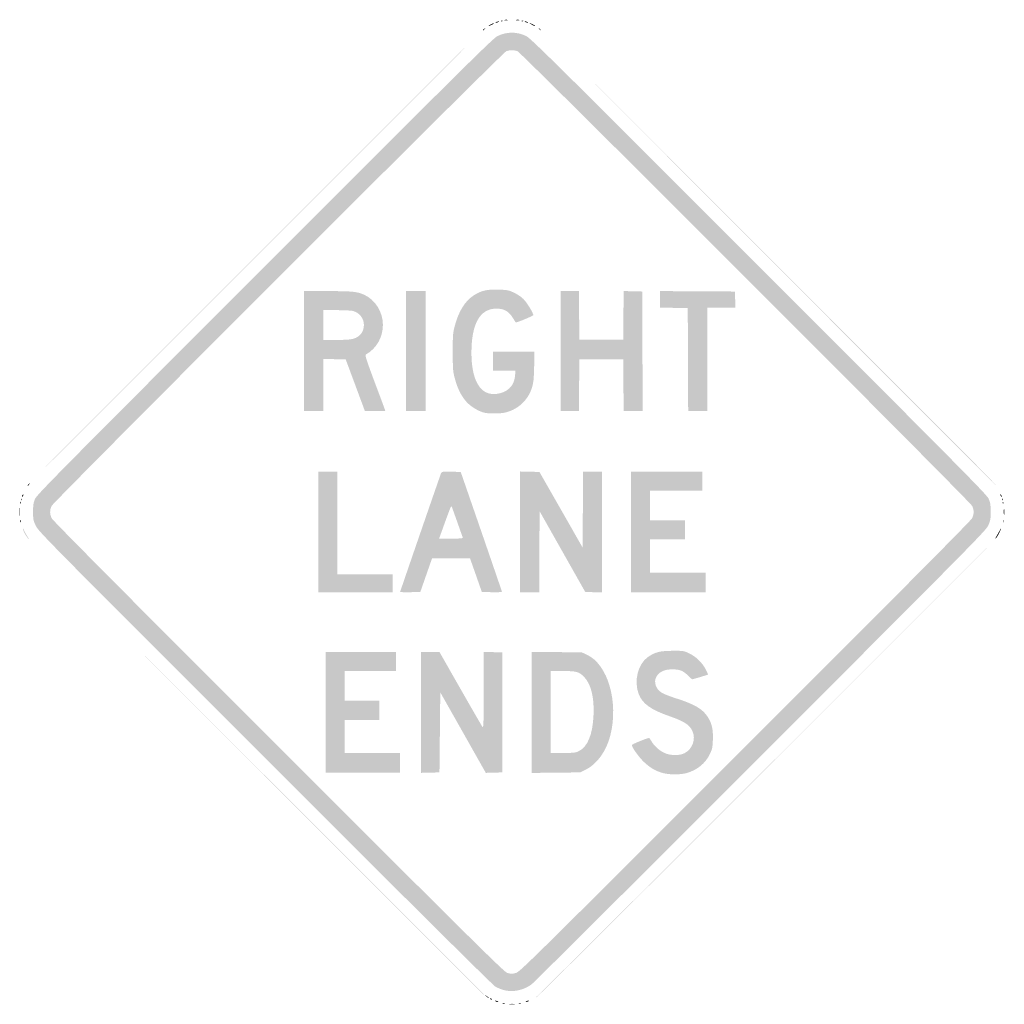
# Model space of a CAD drawing. Header units: inches. Extents: x -25.2 to 25.2, y -25.2 to 25.2.
import ezdxf

# ---------------------------------------------------------------- set-up
doc = ezdxf.new("R2010")
doc.units = ezdxf.units.IN
doc.header["$MEASUREMENT"] = 0

msp = doc.modelspace()

# ---------------------------------------------------------------- hatches: boundary and pattern name
h = msp.add_hatch(color=7)
edge = h.paths.add_edge_path()
edge.add_spline(control_points=[(-0.371, 25.231), (-0.33, 25.241), (-0.264, 25.241), (-0.223, 25.231), (-0.182, 25.22), (-0.215, 25.211), (-0.297, 25.211), (-0.379, 25.211), (-0.412, 25.22), (-0.371, 25.231)], knot_values=[0, 0, 0, 0, 1, 1, 1, 2, 2, 2, 3, 3, 3, 3], degree=3, periodic=0)
h = msp.add_hatch(color=7)
edge = h.paths.add_edge_path()
edge.add_spline(control_points=[(0.223, 25.231), (0.264, 25.241), (0.33, 25.241), (0.371, 25.231), (0.412, 25.22), (0.379, 25.211), (0.297, 25.211), (0.215, 25.211), (0.182, 25.22), (0.223, 25.231)], knot_values=[0, 0, 0, 0, 1, 1, 1, 2, 2, 2, 3, 3, 3, 3], degree=3, periodic=0)
h = msp.add_hatch(color=7)
edge = h.paths.add_edge_path()
edge.add_spline(control_points=[(-1.485, 24.708), (-1.485, 24.717), (-1.452, 24.75), (-1.411, 24.782), (-1.343, 24.835), (-1.342, 24.834), (-1.395, 24.766), (-1.45, 24.696), (-1.485, 24.673), (-1.485, 24.708)], knot_values=[0, 0, 0, 0, 1, 1, 1, 2, 2, 2, 3, 3, 3, 3], degree=3, periodic=0)
h = msp.add_hatch(color=7)
edge = h.paths.add_edge_path()
edge.add_spline(control_points=[(-1.188, 24.925), (-1.188, 24.954), (-0.928, 25.083), (-0.909, 25.064), (-0.9, 25.054), (-0.959, 25.015), (-1.04, 24.976), (-1.121, 24.937), (-1.188, 24.914), (-1.188, 24.925)], knot_values=[0, 0, 0, 0, 1, 1, 1, 2, 2, 2, 3, 3, 3, 3], degree=3, periodic=0)
h = msp.add_hatch(color=7)
edge = h.paths.add_edge_path()
edge.add_spline(control_points=[(-0.806, 25.116), (-0.771, 25.139), (-0.714, 25.157), (-0.679, 25.155), (-0.637, 25.154), (-0.644, 25.14), (-0.7, 25.116), (-0.817, 25.066), (-0.884, 25.066), (-0.806, 25.116)], knot_values=[0, 0, 0, 0, 1, 1, 1, 2, 2, 2, 3, 3, 3, 3], degree=3, periodic=0)
h = msp.add_hatch(color=7)
edge = h.paths.add_edge_path()
edge.add_spline(control_points=[(-0.559, 25.188), (-0.529, 25.2), (-0.492, 25.199), (-0.478, 25.184), (-0.464, 25.17), (-0.489, 25.16), (-0.534, 25.162), (-0.583, 25.164), (-0.593, 25.174), (-0.559, 25.188)], knot_values=[0, 0, 0, 0, 1, 1, 1, 2, 2, 2, 3, 3, 3, 3], degree=3, periodic=0)
h = msp.add_hatch(color=7)
edge = h.paths.add_edge_path()
edge.add_spline(control_points=[(0.501, 25.188), (0.532, 25.2), (0.568, 25.199), (0.582, 25.184), (0.597, 25.17), (0.572, 25.16), (0.527, 25.162), (0.477, 25.164), (0.467, 25.174), (0.501, 25.188)], knot_values=[0, 0, 0, 0, 1, 1, 1, 2, 2, 2, 3, 3, 3, 3], degree=3, periodic=0)
h = msp.add_hatch(color=7)
edge = h.paths.add_edge_path()
edge.add_spline(control_points=[(0.7, 25.116), (0.644, 25.14), (0.637, 25.154), (0.679, 25.155), (0.714, 25.157), (0.771, 25.139), (0.806, 25.116), (0.884, 25.066), (0.817, 25.066), (0.7, 25.116)], knot_values=[0, 0, 0, 0, 1, 1, 1, 2, 2, 2, 3, 3, 3, 3], degree=3, periodic=0)
h = msp.add_hatch(color=7)
edge = h.paths.add_edge_path()
edge.add_spline(control_points=[(1.018, 24.989), (0.937, 25.034), (0.885, 25.071), (0.904, 25.072), (0.949, 25.075), (1.188, 24.95), (1.188, 24.924), (1.188, 24.897), (1.185, 24.898), (1.018, 24.989)], knot_values=[0, 0, 0, 0, 1, 1, 1, 2, 2, 2, 3, 3, 3, 3], degree=3, periodic=0)
h = msp.add_hatch(color=7)
edge = h.paths.add_edge_path()
edge.add_spline(control_points=[(1.395, 24.766), (1.342, 24.834), (1.343, 24.835), (1.411, 24.782), (1.452, 24.75), (1.485, 24.717), (1.485, 24.708), (1.485, 24.673), (1.45, 24.696), (1.395, 24.766)], knot_values=[0, 0, 0, 0, 1, 1, 1, 2, 2, 2, 3, 3, 3, 3], degree=3, periodic=0)
h = msp.add_hatch(color=7)
edge = h.paths.add_edge_path()
edge.add_spline(control_points=[(-13.131, 13.11), (-6.761, 19.48), (-1.539, 24.692), (-1.527, 24.692), (-1.516, 24.692), (-6.718, 19.48), (-13.089, 13.11), (-19.459, 6.739), (-24.68, 1.527), (-24.692, 1.527), (-24.704, 1.527), (-19.501, 6.739), (-13.131, 13.11)], knot_values=[0, 0, 0, 0, 1, 1, 1, 2, 2, 2, 3, 3, 3, 4, 4, 4, 4], degree=3, periodic=0)
h = msp.add_hatch(color=7)
edge = h.paths.add_edge_path()
edge.add_spline(control_points=[(-0.423, -24.5), (-0.551, -24.464), (-0.742, -24.385), (-0.847, -24.325), (-0.97, -24.255), (-5.228, -20.029), (-12.652, -12.606), (-23.883, -1.378), (-24.269, -0.987), (-24.404, -0.7), (-24.533, -0.426), (-24.544, -0.37), (-24.543, 0.021), (-24.543, 0.375), (-24.526, 0.484), (-24.442, 0.679), (-24.351, 0.888), (-23.15, 2.103), (-12.669, 12.592), (-2.24, 23.028), (-0.969, 24.285), (-0.738, 24.4), (-0.265, 24.634), (0.265, 24.634), (0.738, 24.4), (0.969, 24.285), (2.24, 23.028), (12.669, 12.592), (23.15, 2.103), (24.351, 0.888), (24.442, 0.679), (24.526, 0.484), (24.543, 0.375), (24.543, 0.021), (24.544, -0.356), (24.53, -0.434), (24.42, -0.679), (24.302, -0.942), (23.779, -1.473), (12.753, -12.508), (6.404, -18.862), (1.118, -24.128), (1.006, -24.211), (0.597, -24.515), (0.036, -24.628), (-0.423, -24.5)], knot_values=[0, 0, 0, 0, 1, 1, 1, 2, 2, 2, 3, 3, 3, 4, 4, 4, 5, 5, 5, 6, 6, 6, 7, 7, 7, 8, 8, 8, 9, 9, 9, 10, 10, 10, 11, 11, 11, 12, 12, 12, 13, 13, 13, 14, 14, 14, 15, 15, 15, 15], degree=3, periodic=0)
edge = h.paths.add_edge_path(flags=0)
edge.add_spline(control_points=[(0.204, -23.626), (0.394, -23.581), (0.913, -23.069), (11.955, -12.033), (19.9, -4.092), (23.532, -0.434), (23.59, -0.315), (23.695, -0.1), (23.695, 0.099), (23.592, 0.318), (23.492, 0.532), (0.464, 23.563), (0.284, 23.63), (0.131, 23.686), (-0.131, 23.686), (-0.284, 23.63), (-0.464, 23.563), (-23.492, 0.532), (-23.592, 0.318), (-23.695, 0.099), (-23.695, -0.1), (-23.59, -0.315), (-23.532, -0.434), (-19.9, -4.092), (-11.955, -12.034), (-1.741, -22.243), (-0.383, -23.585), (-0.233, -23.623), (-0.004, -23.68), (-0.021, -23.68), (0.204, -23.626)], knot_values=[0, 0, 0, 0, 1, 1, 1, 2, 2, 2, 3, 3, 3, 4, 4, 4, 5, 5, 5, 6, 6, 6, 7, 7, 7, 8, 8, 8, 9, 9, 9, 10, 10, 10, 10], degree=3, periodic=0)
h = msp.add_hatch(color=7)
edge = h.paths.add_edge_path()
edge.add_line((13.152, 13.042), (1.506, 24.713))
edge.add_line((1.506, 24.713), (13.038, 13.195))
edge.add_spline(control_points=[(13.038, 13.195), (22.837, 3.407), (24.924, 1.311), (24.812, 1.365), (24.805, 1.368), (19.558, 6.623), (13.152, 13.042)], knot_values=[0, 0, 0, 0, 1, 1, 1, 2, 2, 2, 2], degree=3, periodic=0)
h = msp.add_hatch(color=7)
edge = h.paths.add_edge_path()
edge.add_line((-10.649, 8.252), (-10.649, 11.328))
edge.add_line((-10.649, 11.328), (-9.446, 11.328))
edge.add_spline(control_points=[(-9.446, 11.328), (-8.172, 11.328), (-7.924, 11.303), (-7.571, 11.141), (-7.001, 10.881), (-6.614, 10.26), (-6.611, 9.603), (-6.609, 8.957), (-6.94, 8.383), (-7.498, 8.067), (-7.535, 8.046), (-7.409, 7.665), (-7.048, 6.702), (-6.772, 5.968), (-6.532, 5.324), (-6.516, 5.271)], knot_values=[0, 0, 0, 0, 1, 1, 1, 2, 2, 2, 3, 3, 3, 4, 4, 4, 5, 5, 5, 5], degree=3, periodic=0)
edge.add_line((-6.516, 5.271), (-6.486, 5.176))
edge.add_line((-6.486, 5.176), (-7.009, 5.176))
edge.add_line((-7.009, 5.176), (-7.533, 5.176))
edge.add_line((-7.533, 5.176), (-8.025, 6.502))
edge.add_line((-8.025, 6.502), (-8.518, 7.828))
edge.add_line((-8.518, 7.828), (-9.095, 7.839))
edge.add_line((-9.095, 7.839), (-9.673, 7.851))
edge.add_line((-9.673, 7.851), (-9.673, 6.514))
edge.add_line((-9.673, 6.514), (-9.673, 5.176))
edge.add_line((-9.673, 5.176), (-10.161, 5.176))
edge.add_line((-10.161, 5.176), (-10.649, 5.176))
edge.add_line((-10.649, 5.176), (-10.649, 8.252))
edge = h.paths.add_edge_path(flags=0)
edge.add_spline(control_points=[(-8.12, 8.887), (-7.784, 8.987), (-7.585, 9.247), (-7.585, 9.587), (-7.585, 9.926), (-7.807, 10.216), (-8.137, 10.308), (-8.223, 10.332), (-8.605, 10.352), (-8.984, 10.352)], knot_values=[0, 0, 0, 0, 1, 1, 1, 2, 2, 2, 3, 3, 3, 3], degree=3, periodic=0)
edge.add_line((-8.984, 10.352), (-9.673, 10.352))
edge.add_line((-9.673, 10.352), (-9.673, 9.588))
edge.add_line((-9.673, 9.588), (-9.673, 8.825))
edge.add_line((-9.673, 8.825), (-9.002, 8.825))
edge.add_spline(control_points=[(-9.002, 8.825), (-8.534, 8.825), (-8.267, 8.844), (-8.12, 8.887)], knot_values=[0, 0, 0, 0, 1, 1, 1, 1], degree=3, periodic=0)
for points in [[(-5.431, 8.252), (-5.431, 11.328), (-4.921, 11.328), (-4.412, 11.328), (-4.412, 8.252), (-4.412, 5.176), (-4.921, 5.176), (-5.431, 5.176), (-5.431, 8.252)], [(2.503, 8.252), (2.503, 11.328), (2.969, 11.328), (3.435, 11.328), (3.447, 10.087), (3.458, 8.846), (4.582, 8.846), (5.706, 8.846), (5.718, 10.088), (5.729, 11.331), (6.206, 11.319), (6.682, 11.307), (6.693, 8.241), (6.704, 5.176), (6.216, 5.176), (5.729, 5.176), (5.718, 6.502), (5.706, 7.828), (4.582, 7.828), (3.458, 7.828), (3.447, 6.502), (3.435, 5.176), (2.969, 5.176), (2.503, 5.176), (2.503, 8.252)], [(9.027, 7.817), (9.016, 10.458), (8.305, 10.47), (7.594, 10.481), (7.594, 10.905), (7.594, 11.329), (9.514, 11.318), (11.434, 11.307), (11.446, 10.893), (11.458, 10.479), (10.735, 10.479), (10.013, 10.479), (10.013, 7.828), (10.013, 5.176), (9.525, 5.176), (9.037, 5.176), (9.027, 7.817)], [(-9.928, -1.018), (-9.928, 2.079), (-9.44, 2.079), (-8.952, 2.079), (-8.952, -0.552), (-8.952, -3.182), (-7.531, -3.182), (-6.109, -3.182), (-6.109, -3.649), (-6.109, -4.115), (-8.019, -4.115), (-9.928, -4.115), (-9.928, -1.018)], [(0.424, -1.017), (0.424, 2.082), (0.918, 2.07), (1.412, 2.058), (2.52, 0.119), (3.627, -1.819), (3.638, 0.13), (3.65, 2.079), (4.137, 2.079), (4.624, 2.079), (4.624, -1.02), (4.624, -4.118), (4.193, -4.106), (3.761, -4.094), (2.591, -2.024), (1.421, 0.046), (1.41, -2.035), (1.399, -4.115), (0.912, -4.115), (0.424, -4.115), (0.424, -1.017)], [(6.109, -1.018), (6.109, 2.079), (7.934, 2.079), (9.758, 2.079), (9.758, 1.591), (9.758, 1.103), (8.422, 1.103), (7.085, 1.103), (7.085, 0.339), (7.085, -0.424), (7.976, -0.424), (8.867, -0.424), (8.867, -0.912), (8.867, -1.4), (7.976, -1.4), (7.085, -1.4), (7.085, -2.249), (7.085, -3.097), (8.506, -3.097), (9.928, -3.097), (9.928, -3.606), (9.928, -4.115), (8.019, -4.115), (6.109, -4.115), (6.109, -1.018)], [(-9.546, -10.267), (-9.546, -7.17), (-7.743, -7.17), (-5.94, -7.17), (-5.94, -7.658), (-5.94, -8.146), (-7.255, -8.146), (-8.57, -8.146), (-8.57, -8.91), (-8.57, -9.673), (-7.679, -9.673), (-6.788, -9.673), (-6.788, -10.161), (-6.788, -10.649), (-7.679, -10.649), (-8.57, -10.649), (-8.57, -11.498), (-8.57, -12.346), (-7.149, -12.346), (-5.728, -12.346), (-5.728, -12.855), (-5.728, -13.364), (-7.637, -13.364), (-9.546, -13.364), (-9.546, -10.267)]]:
    msp.add_hatch(color=7).paths.add_polyline_path(points)
h = msp.add_hatch(color=7)
edge = h.paths.add_edge_path()
edge.add_spline(control_points=[(-1.411, 5.095), (-1.686, 5.16), (-2.05, 5.371), (-2.276, 5.597), (-2.555, 5.876), (-2.776, 6.297), (-2.917, 6.821), (-3.022, 7.208), (-3.029, 7.294), (-3.031, 8.188), (-3.033, 9.059), (-3.025, 9.176), (-2.933, 9.525), (-2.733, 10.289), (-2.405, 10.82), (-1.949, 11.114), (-1.577, 11.354), (-1.254, 11.428), (-0.664, 11.405), (-0.205, 11.387), (-0.157, 11.377), (0.143, 11.229), (0.354, 11.124), (0.52, 11.004), (0.637, 10.872), (0.834, 10.648), (1.118, 10.165), (1.095, 10.094), (1.08, 10.05), (0.217, 9.692), (0.196, 9.722), (0.191, 9.73), (0.122, 9.839), (0.043, 9.964), (-0.144, 10.262), (-0.35, 10.396), (-0.665, 10.424), (-1.527, 10.502), (-2.009, 9.828), (-2.067, 8.464), (-2.13, 6.955), (-1.719, 6.062), (-0.955, 6.052), (-0.443, 6.045), (-0.014, 6.314), (0.105, 6.714), (0.141, 6.833), (0.17, 7.004), (0.17, 7.093)], knot_values=[0, 0, 0, 0, 1, 1, 1, 2, 2, 2, 3, 3, 3, 4, 4, 4, 5, 5, 5, 6, 6, 6, 7, 7, 7, 8, 8, 8, 9, 9, 9, 10, 10, 10, 11, 11, 11, 12, 12, 12, 13, 13, 13, 14, 14, 14, 15, 15, 15, 16, 16, 16, 16], degree=3, periodic=0)
edge.add_line((0.17, 7.093), (0.17, 7.255))
edge.add_line((0.17, 7.255), (-0.403, 7.255))
edge.add_line((-0.403, 7.255), (-0.976, 7.255))
edge.add_line((-0.976, 7.255), (-0.976, 7.743))
edge.add_line((-0.976, 7.743), (-0.976, 8.231))
edge.add_line((-0.976, 8.231), (0.085, 8.231))
edge.add_line((0.085, 8.231), (1.146, 8.231))
edge.add_line((1.146, 8.231), (1.144, 7.626))
edge.add_spline(control_points=[(1.144, 7.626), (1.143, 7.294), (1.125, 6.884), (1.103, 6.716), (0.998, 5.904), (0.415, 5.266), (-0.373, 5.097), (-0.633, 5.041), (-1.179, 5.04), (-1.411, 5.095)], knot_values=[0, 0, 0, 0, 1, 1, 1, 2, 2, 2, 3, 3, 3, 3], degree=3, periodic=0)
h = msp.add_hatch(color=7)
edge = h.paths.add_edge_path()
edge.add_spline(control_points=[(-5.728, -4.089), (-5.728, -4.064), (-3.703, 1.806), (-3.626, 2.006), (-3.599, 2.073), (-3.543, 2.08), (-3.109, 2.07)], knot_values=[0, 0, 0, 0, 1, 1, 1, 2, 2, 2, 2], degree=3, periodic=0)
edge.add_line((-3.109, 2.07), (-2.622, 2.058))
edge.add_line((-2.622, 2.058), (-1.566, -0.997))
edge.add_spline(control_points=[(-1.566, -0.997), (-0.986, -2.677), (-0.51, -4.067), (-0.51, -4.085), (-0.509, -4.103), (-0.741, -4.113), (-1.025, -4.106)], knot_values=[0, 0, 0, 0, 1, 1, 1, 2, 2, 2, 2], degree=3, periodic=0)
edge.add_line((-1.025, -4.106), (-1.54, -4.094))
edge.add_line((-1.54, -4.094), (-1.841, -3.235))
edge.add_line((-1.841, -3.235), (-2.143, -2.377))
edge.add_line((-2.143, -2.377), (-3.118, -2.377))
edge.add_line((-3.118, -2.377), (-4.094, -2.377))
edge.add_line((-4.094, -2.377), (-4.394, -3.236))
edge.add_line((-4.394, -3.236), (-4.694, -4.094))
edge.add_line((-4.694, -4.094), (-5.211, -4.106))
edge.add_spline(control_points=[(-5.211, -4.106), (-5.495, -4.113), (-5.728, -4.105), (-5.728, -4.089)], knot_values=[0, 0, 0, 0, 1, 1, 1, 1], degree=3, periodic=0)
edge = h.paths.add_edge_path(flags=0)
edge.add_spline(control_points=[(-2.524, -1.283), (-2.54, -1.243), (-2.664, -0.894), (-2.8, -0.509), (-2.936, -0.124), (-3.061, 0.227), (-3.079, 0.271), (-3.111, 0.352), (-3.123, 0.324), (-3.566, -0.902)], knot_values=[0, 0, 0, 0, 1, 1, 1, 2, 2, 2, 3, 3, 3, 3], degree=3, periodic=0)
edge.add_line((-3.566, -0.902), (-3.731, -1.358))
edge.add_line((-3.731, -1.358), (-3.113, -1.358))
edge.add_spline(control_points=[(-3.113, -1.358), (-2.54, -1.358), (-2.496, -1.352), (-2.524, -1.283)], knot_values=[0, 0, 0, 0, 1, 1, 1, 1], degree=3, periodic=0)
h = msp.add_hatch(color=7)
edge = h.paths.add_edge_path()
edge.add_spline(control_points=[(-24.819, 1.374), (-24.819, 1.382), (-24.786, 1.416), (-24.745, 1.448), (-24.678, 1.501), (-24.676, 1.499), (-24.729, 1.432), (-24.785, 1.361), (-24.819, 1.339), (-24.819, 1.374)], knot_values=[0, 0, 0, 0, 1, 1, 1, 2, 2, 2, 3, 3, 3, 3], degree=3, periodic=0)
h = msp.add_hatch(color=7)
edge = h.paths.add_edge_path()
edge.add_spline(control_points=[(-25.198, 0.491), (-25.196, 0.541), (-25.186, 0.551), (-25.172, 0.517), (-25.16, 0.486), (-25.162, 0.45), (-25.176, 0.436), (-25.19, 0.422), (-25.2, 0.447), (-25.198, 0.491)], knot_values=[0, 0, 0, 0, 1, 1, 1, 2, 2, 2, 3, 3, 3, 3], degree=3, periodic=0)
h = msp.add_hatch(color=7)
edge = h.paths.add_edge_path()
edge.add_spline(control_points=[(-25.156, 0.661), (-25.153, 0.711), (-25.143, 0.721), (-25.13, 0.687), (-25.118, 0.656), (-25.119, 0.62), (-25.133, 0.605), (-25.147, 0.591), (-25.157, 0.616), (-25.156, 0.661)], knot_values=[0, 0, 0, 0, 1, 1, 1, 2, 2, 2, 3, 3, 3, 3], degree=3, periodic=0)
h = msp.add_hatch(color=7)
edge = h.paths.add_edge_path()
edge.add_spline(control_points=[(-25.115, 0.785), (-25.115, 0.808), (-25.097, 0.856), (-25.074, 0.891), (-25.051, 0.926), (-25.033, 0.936), (-25.033, 0.912), (-25.033, 0.889), (-25.051, 0.841), (-25.074, 0.806), (-25.097, 0.771), (-25.115, 0.762), (-25.115, 0.785)], knot_values=[0, 0, 0, 0, 1, 1, 1, 2, 2, 2, 3, 3, 3, 4, 4, 4, 4], degree=3, periodic=0)
h = msp.add_hatch(color=7)
edge = h.paths.add_edge_path()
edge.add_spline(control_points=[(25.058, 0.829), (25.017, 0.936), (25.029, 0.963), (25.079, 0.877), (25.104, 0.835), (25.115, 0.791), (25.104, 0.78), (25.093, 0.769), (25.073, 0.791), (25.058, 0.829)], knot_values=[0, 0, 0, 0, 1, 1, 1, 2, 2, 2, 3, 3, 3, 3], degree=3, periodic=0)
h = msp.add_hatch(color=7)
edge = h.paths.add_edge_path()
edge.add_spline(control_points=[(25.12, 0.661), (25.122, 0.711), (25.132, 0.721), (25.145, 0.687), (25.158, 0.656), (25.156, 0.62), (25.142, 0.605), (25.128, 0.591), (25.118, 0.616), (25.12, 0.661)], knot_values=[0, 0, 0, 0, 1, 1, 1, 2, 2, 2, 3, 3, 3, 3], degree=3, periodic=0)
h = msp.add_hatch(color=7)
edge = h.paths.add_edge_path()
edge.add_spline(control_points=[(25.162, 0.491), (25.164, 0.541), (25.174, 0.551), (25.188, 0.517), (25.2, 0.486), (25.199, 0.45), (25.184, 0.436), (25.17, 0.422), (25.16, 0.447), (25.162, 0.491)], knot_values=[0, 0, 0, 0, 1, 1, 1, 2, 2, 2, 3, 3, 3, 3], degree=3, periodic=0)
h = msp.add_hatch(color=7)
edge = h.paths.add_edge_path()
edge.add_spline(control_points=[(-25.229, 0.021), (-25.229, 0.208), (-25.222, 0.279), (-25.213, 0.179), (-25.204, 0.079), (-25.204, -0.073), (-25.213, -0.16), (-25.222, -0.247), (-25.229, -0.165), (-25.229, 0.021)], knot_values=[0, 0, 0, 0, 1, 1, 1, 2, 2, 2, 3, 3, 3, 3], degree=3, periodic=0)
h = msp.add_hatch(color=7)
edge = h.paths.add_edge_path()
edge.add_spline(control_points=[(25.216, 0.021), (25.216, 0.208), (25.223, 0.279), (25.232, 0.179), (25.241, 0.079), (25.241, -0.073), (25.232, -0.16), (25.223, -0.247), (25.216, -0.165), (25.216, 0.021)], knot_values=[0, 0, 0, 0, 1, 1, 1, 2, 2, 2, 3, 3, 3, 3], degree=3, periodic=0)
h = msp.add_hatch(color=7)
edge = h.paths.add_edge_path()
edge.add_spline(control_points=[(-25.195, -0.467), (-25.195, -0.408), (-25.185, -0.384), (-25.173, -0.414), (-25.161, -0.443), (-25.161, -0.491), (-25.173, -0.52), (-25.185, -0.549), (-25.195, -0.525), (-25.195, -0.467)], knot_values=[0, 0, 0, 0, 1, 1, 1, 2, 2, 2, 3, 3, 3, 3], degree=3, periodic=0)
h = msp.add_hatch(color=7)
edge = h.paths.add_edge_path()
edge.add_spline(control_points=[(25.166, -0.467), (25.166, -0.408), (25.175, -0.384), (25.187, -0.414), (25.199, -0.443), (25.199, -0.491), (25.187, -0.52), (25.175, -0.549), (25.166, -0.525), (25.166, -0.467)], knot_values=[0, 0, 0, 0, 1, 1, 1, 2, 2, 2, 3, 3, 3, 3], degree=3, periodic=0)
h = msp.add_hatch(color=7)
edge = h.paths.add_edge_path()
edge.add_spline(control_points=[(-24.853, -1.283), (-24.978, -1.106), (-25.083, -0.886), (-25.056, -0.859), (-25.043, -0.845), (-25.032, -0.853), (-25.032, -0.876), (-25.032, -0.899), (-24.966, -1.026), (-24.886, -1.159), (-24.733, -1.413), (-24.715, -1.48), (-24.853, -1.283)], knot_values=[0, 0, 0, 0, 1, 1, 1, 2, 2, 2, 3, 3, 3, 4, 4, 4, 4], degree=3, periodic=0)
h = msp.add_hatch(color=7)
edge = h.paths.add_edge_path()
edge.add_spline(control_points=[(24.883, -1.164), (24.965, -1.028), (25.032, -0.899), (25.032, -0.876), (25.032, -0.853), (25.043, -0.846), (25.057, -0.86), (25.087, -0.89), (24.873, -1.296), (24.791, -1.364), (24.76, -1.389), (24.801, -1.3), (24.883, -1.164)], knot_values=[0, 0, 0, 0, 1, 1, 1, 2, 2, 2, 3, 3, 3, 4, 4, 4, 4], degree=3, periodic=0)
h = msp.add_hatch(color=7)
edge = h.paths.add_edge_path()
edge.add_line((-13.11, -13.078), (-24.756, -1.421))
edge.add_line((-24.756, -1.421), (-13.099, -13.067))
edge.add_spline(control_points=[(-13.099, -13.067), (-6.688, -19.473), (-1.442, -24.718), (-1.442, -24.724), (-1.442, -24.73), (-1.447, -24.735), (-1.453, -24.735), (-1.459, -24.735), (-6.704, -19.489), (-13.11, -13.078)], knot_values=[0, 0, 0, 0, 1, 1, 1, 2, 2, 2, 3, 3, 3, 3], degree=3, periodic=0)
h = msp.add_hatch(color=7)
edge = h.paths.add_edge_path()
edge.add_spline(control_points=[(1.294, -24.815), (1.364, -24.764), (6.662, -19.489), (13.067, -13.093)], knot_values=[0, 0, 0, 0, 1, 1, 1, 1], degree=3, periodic=0)
edge.add_line((13.067, -13.093), (24.714, -1.464))
edge.add_line((24.714, -1.464), (13.046, -13.137))
edge.add_spline(control_points=[(13.046, -13.137), (6.629, -19.557), (1.331, -24.833), (1.273, -24.86), (1.185, -24.9), (1.189, -24.893), (1.294, -24.815)], knot_values=[0, 0, 0, 0, 1, 1, 1, 2, 2, 2, 2], degree=3, periodic=0)
h = msp.add_hatch(color=7)
edge = h.paths.add_edge_path()
edge.add_line((-4.667, -10.269), (-4.667, -7.17))
edge.add_line((-4.667, -7.17), (-4.19, -7.17))
edge.add_line((-4.19, -7.17), (-3.712, -7.171))
edge.add_line((-3.712, -7.171), (-2.637, -9.056))
edge.add_spline(control_points=[(-2.637, -9.056), (-2.045, -10.094), (-1.535, -10.976), (-1.503, -11.018), (-1.454, -11.083), (-1.445, -10.797), (-1.444, -9.131)], knot_values=[0, 0, 0, 0, 1, 1, 1, 2, 2, 2, 2], degree=3, periodic=0)
edge.add_line((-1.444, -9.131), (-1.442, -7.167))
edge.add_line((-1.442, -7.167), (-0.965, -7.179))
edge.add_line((-0.965, -7.179), (-0.488, -7.191))
edge.add_line((-0.488, -7.191), (-0.488, -10.267))
edge.add_line((-0.488, -10.267), (-0.488, -13.343))
edge.add_line((-0.488, -13.343), (-0.913, -13.355))
edge.add_line((-0.913, -13.355), (-1.337, -13.367))
edge.add_line((-1.337, -13.367), (-2.503, -11.303))
edge.add_line((-2.503, -11.303), (-3.67, -9.239))
edge.add_line((-3.67, -9.239), (-3.691, -11.291))
edge.add_line((-3.691, -11.291), (-3.712, -13.343))
edge.add_line((-3.712, -13.343), (-4.19, -13.355))
edge.add_line((-4.19, -13.355), (-4.667, -13.367))
edge.add_line((-4.667, -13.367), (-4.667, -10.269))
h = msp.add_hatch(color=7)
edge = h.paths.add_edge_path()
edge.add_line((1.018, -10.267), (1.018, -7.164))
edge.add_line((1.018, -7.164), (2.302, -7.177))
edge.add_line((2.302, -7.177), (3.585, -7.191))
edge.add_line((3.585, -7.191), (3.851, -7.314))
edge.add_spline(control_points=[(3.851, -7.314), (4.921, -7.808), (5.477, -9.729), (5.048, -11.445), (4.848, -12.243), (4.365, -12.918), (3.793, -13.2)], knot_values=[0, 0, 0, 0, 1, 1, 1, 2, 2, 2, 2], degree=3, periodic=0)
edge.add_line((3.793, -13.2), (3.502, -13.343))
edge.add_line((3.502, -13.343), (2.26, -13.357))
edge.add_line((2.26, -13.357), (1.018, -13.37))
edge.add_line((1.018, -13.37), (1.018, -10.267))
edge = h.paths.add_edge_path(flags=0)
edge.add_spline(control_points=[(3.422, -12.258), (3.884, -12.034), (4.141, -11.409), (4.186, -10.394), (4.227, -9.494), (4.056, -8.812), (3.697, -8.442), (3.445, -8.182), (3.309, -8.146), (2.577, -8.146)], knot_values=[0, 0, 0, 0, 1, 1, 1, 2, 2, 2, 3, 3, 3, 3], degree=3, periodic=0)
edge.add_line((2.577, -8.146), (1.994, -8.146))
edge.add_line((1.994, -8.146), (1.994, -10.246))
edge.add_line((1.994, -10.246), (1.994, -12.346))
edge.add_line((1.994, -12.346), (2.617, -12.346))
edge.add_spline(control_points=[(2.617, -12.346), (3.161, -12.346), (3.263, -12.335), (3.422, -12.258)], knot_values=[0, 0, 0, 0, 1, 1, 1, 1], degree=3, periodic=0)
h = msp.add_hatch(color=7)
edge = h.paths.add_edge_path()
edge.add_spline(control_points=[(7.764, -13.382), (7.378, -13.279), (7.089, -13.113), (6.771, -12.811), (6.501, -12.554), (6.152, -12.063), (6.152, -11.94), (6.152, -11.898), (6.925, -11.582), (7.027, -11.582), (7.048, -11.582), (7.101, -11.648), (7.144, -11.727), (7.268, -11.958), (7.554, -12.222), (7.806, -12.34), (8.124, -12.488), (8.592, -12.495), (8.854, -12.356), (9.264, -12.139), (9.443, -11.631), (9.253, -11.222), (9.103, -10.898), (8.834, -10.725), (8.059, -10.455), (7.113, -10.126), (6.681, -9.811), (6.495, -9.312), (6.246, -8.648), (6.469, -7.776), (6.976, -7.427), (7.339, -7.177), (7.59, -7.114), (8.231, -7.11), (8.791, -7.106), (8.81, -7.109), (9.093, -7.243), (9.441, -7.408), (9.77, -7.73), (9.944, -8.075), (10.011, -8.209), (10.059, -8.324), (10.05, -8.33), (10.028, -8.347), (9.276, -8.571), (9.244, -8.571), (9.23, -8.57), (9.125, -8.477), (9.011, -8.363), (8.78, -8.132), (8.598, -8.061), (8.231, -8.061), (7.907, -8.061), (7.697, -8.129), (7.523, -8.288), (7.23, -8.557), (7.299, -9.017), (7.668, -9.251), (7.77, -9.316), (8.106, -9.449), (8.414, -9.547), (9.379, -9.853), (9.778, -10.089), (10.047, -10.51), (10.253, -10.835), (10.321, -11.141), (10.303, -11.662), (10.288, -12.062), (10.271, -12.145), (10.151, -12.4), (9.924, -12.883), (9.48, -13.241), (8.929, -13.384), (8.619, -13.465), (8.073, -13.464), (7.764, -13.382)], knot_values=[0, 0, 0, 0, 1, 1, 1, 2, 2, 2, 3, 3, 3, 4, 4, 4, 5, 5, 5, 6, 6, 6, 7, 7, 7, 8, 8, 8, 9, 9, 9, 10, 10, 10, 11, 11, 11, 12, 12, 12, 13, 13, 13, 14, 14, 14, 15, 15, 15, 16, 16, 16, 17, 17, 17, 18, 18, 18, 19, 19, 19, 20, 20, 20, 21, 21, 21, 22, 22, 22, 23, 23, 23, 24, 24, 24, 25, 25, 25, 25], degree=3, periodic=0)
h = msp.add_hatch(color=7)
edge = h.paths.add_edge_path()
edge.add_line((-1.321, -24.817), (-1.421, -24.73))
edge.add_line((-1.421, -24.73), (-1.305, -24.801))
edge.add_spline(control_points=[(-1.305, -24.801), (-1.24, -24.84), (-1.188, -24.879), (-1.188, -24.888), (-1.188, -24.921), (-1.223, -24.902), (-1.321, -24.817)], knot_values=[0, 0, 0, 0, 1, 1, 1, 2, 2, 2, 2], degree=3, periodic=0)
h = msp.add_hatch(color=7)
edge = h.paths.add_edge_path()
edge.add_spline(control_points=[(-1.124, -24.947), (-1.139, -24.923), (-1.122, -24.916), (-1.084, -24.931), (-1.011, -24.959), (-0.997, -24.989), (-1.058, -24.989), (-1.08, -24.989), (-1.11, -24.97), (-1.124, -24.947)], knot_values=[0, 0, 0, 0, 1, 1, 1, 2, 2, 2, 3, 3, 3, 3], degree=3, periodic=0)
h = msp.add_hatch(color=7)
edge = h.paths.add_edge_path()
edge.add_spline(control_points=[(-0.849, -25.074), (-0.926, -25.024), (-0.859, -25.024), (-0.742, -25.074), (-0.687, -25.098), (-0.679, -25.111), (-0.721, -25.113), (-0.756, -25.114), (-0.814, -25.097), (-0.849, -25.074)], knot_values=[0, 0, 0, 0, 1, 1, 1, 2, 2, 2, 3, 3, 3, 3], degree=3, periodic=0)
h = msp.add_hatch(color=7)
edge = h.paths.add_edge_path()
edge.add_spline(control_points=[(-0.477, -25.173), (-0.448, -25.161), (-0.4, -25.161), (-0.371, -25.173), (-0.342, -25.185), (-0.366, -25.195), (-0.424, -25.195), (-0.483, -25.195), (-0.506, -25.185), (-0.477, -25.173)], knot_values=[0, 0, 0, 0, 1, 1, 1, 2, 2, 2, 3, 3, 3, 3], degree=3, periodic=0)
h = msp.add_hatch(color=7)
edge = h.paths.add_edge_path()
edge.add_spline(control_points=[(-0.117, -25.213), (-0.053, -25.204), (0.053, -25.204), (0.117, -25.213), (0.181, -25.223), (0.128, -25.231), (0, -25.231), (-0.128, -25.231), (-0.181, -25.223), (-0.117, -25.213)], knot_values=[0, 0, 0, 0, 1, 1, 1, 2, 2, 2, 3, 3, 3, 3], degree=3, periodic=0)
h = msp.add_hatch(color=7)
edge = h.paths.add_edge_path()
edge.add_spline(control_points=[(0.374, -25.172), (0.405, -25.16), (0.441, -25.162), (0.455, -25.176), (0.469, -25.19), (0.444, -25.2), (0.4, -25.198), (0.35, -25.196), (0.34, -25.186), (0.374, -25.172)], knot_values=[0, 0, 0, 0, 1, 1, 1, 2, 2, 2, 3, 3, 3, 3], degree=3, periodic=0)
h = msp.add_hatch(color=7)
edge = h.paths.add_edge_path()
edge.add_spline(control_points=[(0.742, -25.074), (0.859, -25.024), (0.926, -25.024), (0.849, -25.074), (0.814, -25.097), (0.756, -25.114), (0.721, -25.113), (0.679, -25.111), (0.687, -25.098), (0.742, -25.074)], knot_values=[0, 0, 0, 0, 1, 1, 1, 2, 2, 2, 3, 3, 3, 3], degree=3, periodic=0)

doc.saveas('drawing.dxf')
